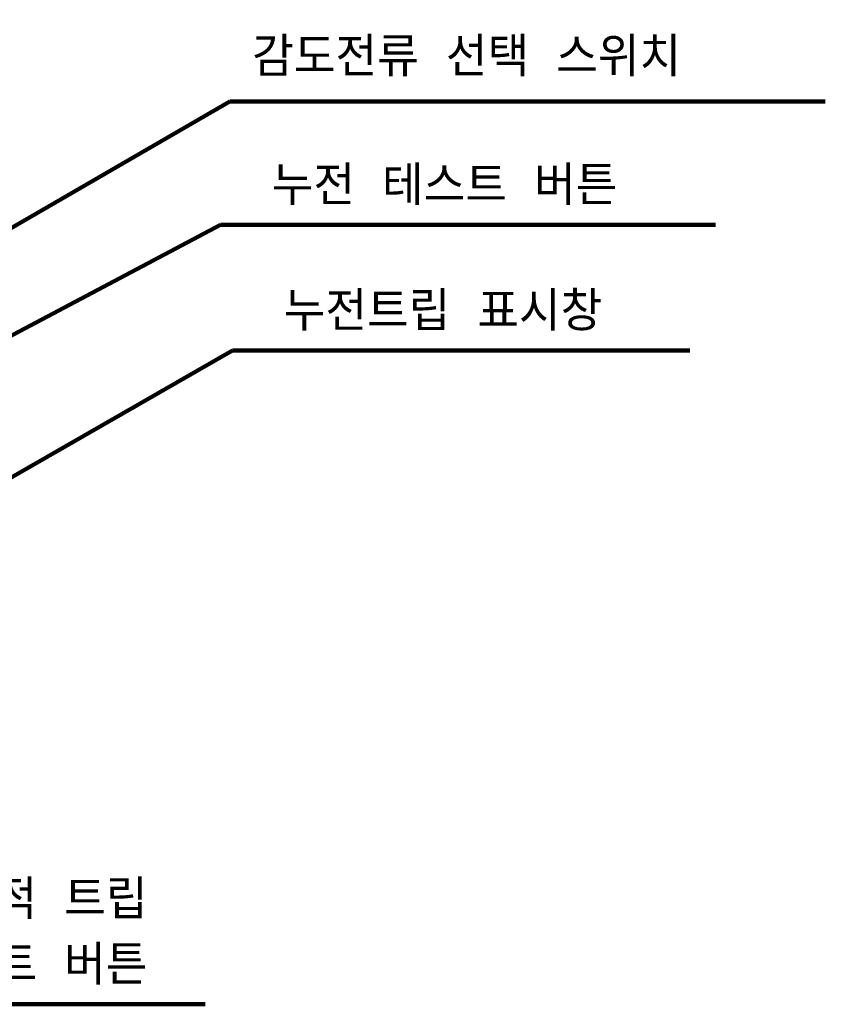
# Model space of a CAD drawing. Extents: x 2148 to 4002, y -907 to 1742.
# Tile 9 of 18: x 2825 to 2907, y 1443 to 1544. Entities that reach past the tile are written whole.
import ezdxf

# ---------------------------------------------------------------- set-up
doc = ezdxf.new("R2010")
doc.units = 0
doc.header["$LTSCALE"] = 3
doc.header["$MEASUREMENT"] = 0
doc.layers.add('di', color=3, linetype='CONTINUOUS')
doc.styles.get("Standard").update_dxf_attribs({"font": 'romans.shx', "height": 4, "bigfont": 'ghs.shx'})
doc.dimstyles.get("Standard").update_dxf_attribs({"dimtxt": 0.18, "dimasz": 0.18, "dimexe": 0.18, "dimexo": 0.0625, "dimgap": 0.09, "dimtad": 0, "dimtih": 1, "dimtoh": 1, "dimdec": 4, "dimzin": 0, "dimdsep": 46, "dimtxsty": 'Standard', "dimcen": 0.09, "dimadec": 0, "dimazin": 0, "dimtfac": 1, "dimtdec": 4, "dimtofl": 0, "dimtmove": 0, "dimatfit": 3, "dimfxl": 0, "dimtolj": 1, "dimtzin": 0, "dimarcsym": 0})

msp = doc.modelspace()

# ---------------------------------------------------------------- texts
at = {"layer": 'di', "char_height": 4, "attachment_point": 7}
for s, insert in [('감도전류 선택 스위치', (2848.287, 1537.743)), ('누전 테스트 버튼', (2850.275, 1524.661)), ('누전트립 표시창', (2851.489, 1511.885)), ('기구적 트립 \\P테스트 버튼', (2813.743, 1445.431))]:
    msp.add_mtext(s, dxfattribs=dict(at, insert=insert))

# ---------------------------------------------------------------- leaders
at = {"layer": 'di', "annotation_type": 0, "has_hookline": 1, "hookline_direction": 0}
for points, text_width in [([(2792.423, 1504.202), (2846.021, 1535.176), (2849.221, 1535.176)], 55.289), ([(2793.218, 1495.225), (2845.075, 1522.661), (2848.275, 1522.661)], 45.067), ([(2791.083, 1478.199), (2846.289, 1509.885), (2849.489, 1509.885)], 41.244), ([(2782.918, 1468.625), (2808.543, 1443.431), (2811.743, 1443.431)], 29.778)]:
    msp.add_leader(points, dimstyle='Standard', override={"dimtxt": 4, "dimasz": 3.2, "dimexe": 2, "dimexo": 2, "dimgap": 2, "dimtad": 1, "dimtih": 0, "dimtoh": 0, "dimdec": 2, "dimzin": 8, "dimcen": 0, "dimclrd": 256, "dimclre": 256, "dimclrt": 256, "dimadec": 2, "dimazin": 2, "dimtfac": 0.6, "dimtdec": 2, "dimtofl": 1, "dimtzin": 8, "dimlwd": 65535, "dimlwe": 65535, "dimarcsym": 1}, dxfattribs=dict(at, text_width=text_width))

doc.saveas('drawing.dxf')
